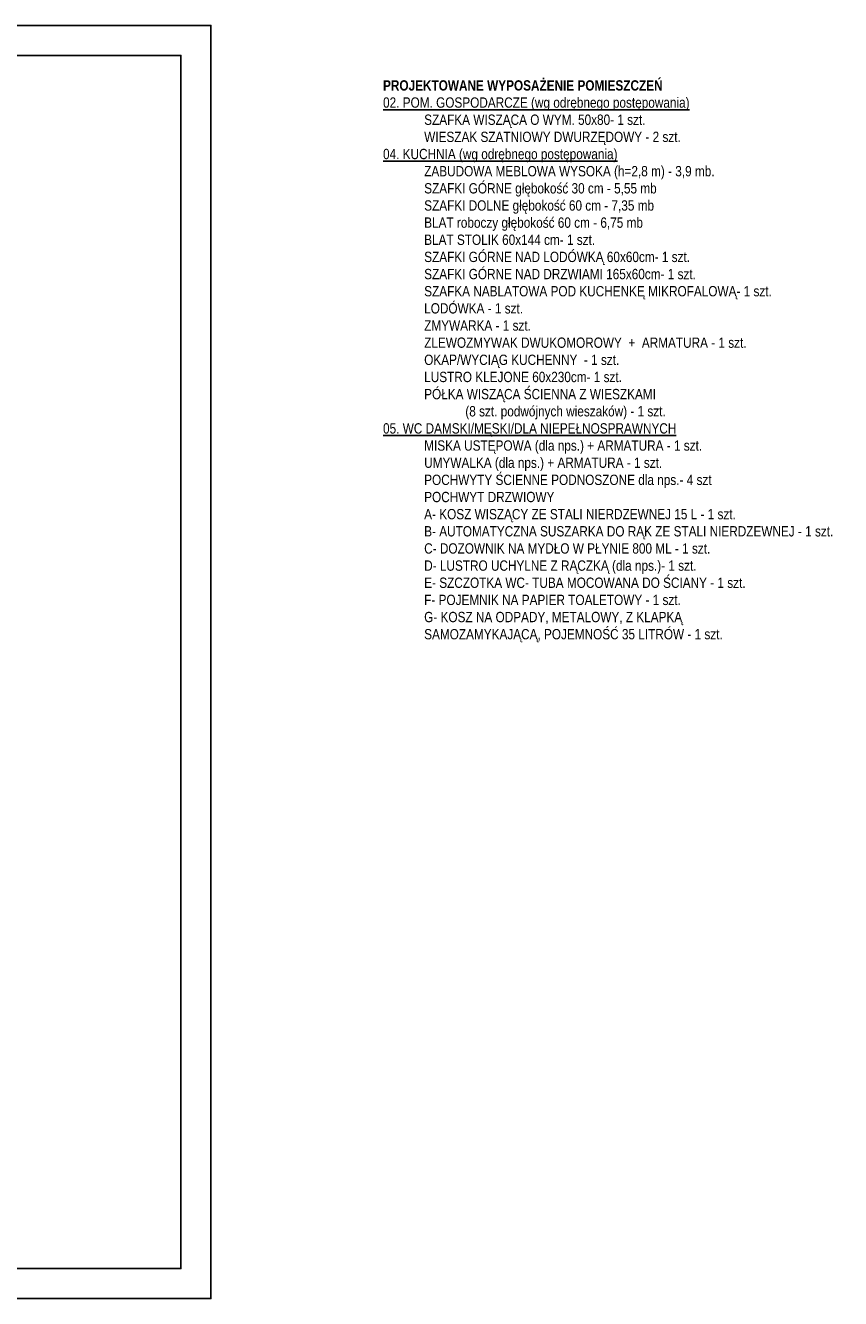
# Model space of a CAD drawing. Header units: millimetres. Extents: x -5941 to 19721, y -9230 to 6433.
# Tile 9 of 204: x -3161 to -2211, y -4476 to -2991. Entities that reach past the tile are written whole.
import ezdxf

# ---------------------------------------------------------------- set-up
doc = ezdxf.new("R2010")
doc.units = ezdxf.units.MM
doc.layers.add('O_tabelka', color=3, linetype='Continuous')
doc.styles.add('ARIAL', font='arial.ttf', dxfattribs={"width": 0.8})

msp = doc.modelspace()

# ---------------------------------------------------------------- linework, layer by layer
for points in [[(-5044.105, -4476.396), (-2944.982, -4476.396), (-2944.982, -2991.396), (-5044.105, -2991.396)], [(-4969.105, -4441.396), (-2979.982, -4441.396), (-2979.982, -3026.396), (-4969.105, -3026.396)]]:
    msp.add_lwpolyline(points, close=True)

# ---------------------------------------------------------------- texts
at = {"layer": 'O_tabelka', "color": 0, "ltscale": 10, "insert": (-2744.251, -3055.321), "char_height": 12, "width": 540.13478, "attachment_point": 1, "style": 'ARIAL'}
msp.add_mtext('{\\fArial Narrow|b1|i0|c238|p34;\\W1;PROJEKTOWANE WYPOSAŻENIE POMIESZCZEŃ\\P\\fArial Narrow|b0|i0|c238|p34;\\L02. POM. GOSPODARCZE (wg odrębnego postępowania)\\P\\l^ISZAFKA WISZĄCA O WYM. 50x80- 1 szt.\\P^IWIESZAK SZATNIOWY DWURZĘDOWY - 2 szt.\\P\\L04. KUCHNIA \\fArial Narrow|b0|i0|c238|p34;(wg odrębnego postępowania)\\P\\fArial Narrow|b0|i0|c238|p34;\\l^IZABUDOWA MEBLOWA WYSOKA (h=2,8 m) - 3,9 mb.\\P^ISZAFKI GÓRNE głębokość 30 cm - 5,55 mb\\P^ISZAFKI DOLNE głębokość 60 cm - 7,35 mb\\P^IBLAT roboczy głębokość 60 cm - 6,75 mb\\P^IBLAT STOLIK 60x144 cm- 1 szt. \\P^ISZAFKI GÓRNE NAD LODÓWKĄ 60x60cm- 1 szt.\\P^ISZAFKI GÓRNE NAD DRZWIAMI 165x60cm- 1 szt.\\P^ISZAFKA NABLATOWA POD KUCHENKĘ MIKROFALOWĄ- 1 szt.\\P^ILODÓWKA - 1 szt.\\P^IZMYWARKA - 1 szt.\\P^IZLEWOZMYWAK DWUKOMOROWY  +  ARMATURA - 1 szt.^I\\P^IOKAP/WYCIĄG KUCHENNY  - 1 szt.\\P^ILUSTRO KLEJONE 60x230cm- 1 szt.\\P^IPÓŁKA WISZĄCA ŚCIENNA Z WIESZKAMI \\P^I^I(8 szt. podwójnych wieszaków) - 1 szt.\\P\\L05. WC DAMSKI/MĘSKI/DLA NIEPEŁNOSPRAWNYCH\\P\\l^IMISKA USTĘPOWA (dla nps.) + ARMATURA - 1 szt.\\P^IUMYWALKA (dla nps.) + ARMATURA - 1 szt.\\P^IPOCHWYTY ŚCIENNE PODNOSZONE dla nps.- 4 szt \\P^IPOCHWYT DRZWIOWY \\P^IA- KOSZ WISZĄCY ZE STALI NIERDZEWNEJ 15 L - 1 szt.\\P^IB- AUTOMATYCZNA SUSZARKA DO RĄK ZE STALI NIERDZEWNEJ - 1 szt.\\P^IC- DOZOWNIK NA MYDŁO W PŁYNIE 800 ML - 1 szt.\\P^ID- LUSTRO UCHYLNE Z RĄCZKĄ (dla nps.)- 1 szt.\\P^IE- SZCZOTKA WC- TUBA MOCOWANA DO ŚCIANY - 1 szt.\\P^IF- POJEMNIK NA PAPIER TOALETOWY - 1 szt.\\P^IG- KOSZ NA ODPADY, METALOWY, Z KLAPKĄ \\P^ISAMOZAMYKAJĄCĄ, POJEMNOŚĆ 35 LITRÓW - 1 szt.\\P\\P^I\\P\\P\\P }', dxfattribs=at)

doc.saveas('drawing.dxf')
